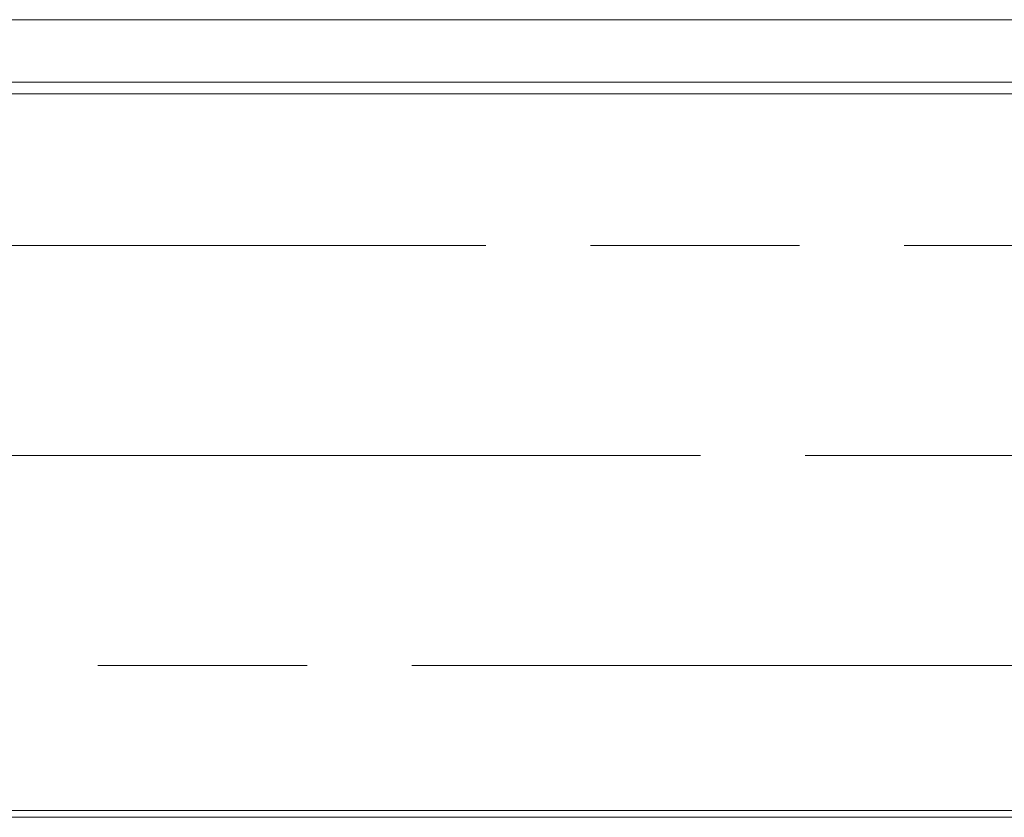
# Model space of a CAD drawing. Header units: inches. Extents: x 15 to 424, y 13 to 263.
# Tile 4 of 125: x 126 to 140, y 66 to 77. Entities that reach past the tile are written whole.
import ezdxf

# ---------------------------------------------------------------- set-up
doc = ezdxf.new("R2010")
doc.units = ezdxf.units.IN
doc.header["$LTSCALE"] = 26
doc.header["$MEASUREMENT"] = 0
doc.linetypes.add('CHAIN', pattern=[0.7087, 0.4724, -0.0591, 0.1181, -0.0591])
doc.layers.add('Centerline (ANSI)', color=7, linetype='Continuous', lineweight=5)
doc.layers.add('Visible (ANSI)', color=7, linetype='Continuous', lineweight=5)

msp = doc.modelspace()

# ---------------------------------------------------------------- linework, layer by layer
at = {"layer": 'Centerline (ANSI)', "linetype": 'CHAIN', "ltscale": 0.952448}
for p, q in [((167.6145, 74.3156), (113.927, 74.3156)), ((170.6145, 71.3781), (110.927, 71.3781)), ((113.927, 68.4406), (167.6145, 68.4406))]:
    msp.add_line(p, q, dxfattribs=at)
at = {"layer": 'Visible (ANSI)'}
for p, q in [((111.4483, 77.476), (140.5734, 77.476)), ((140.5734, 76.601), (111.4281, 76.601)), ((118.7082, 76.4406), (162.8332, 76.4406)), ((162.8332, 66.4093), (118.7082, 66.4093)), ((118.7082, 66.3156), (162.8332, 66.3156))]:
    msp.add_line(p, q, dxfattribs=at)

doc.saveas('drawing.dxf')
